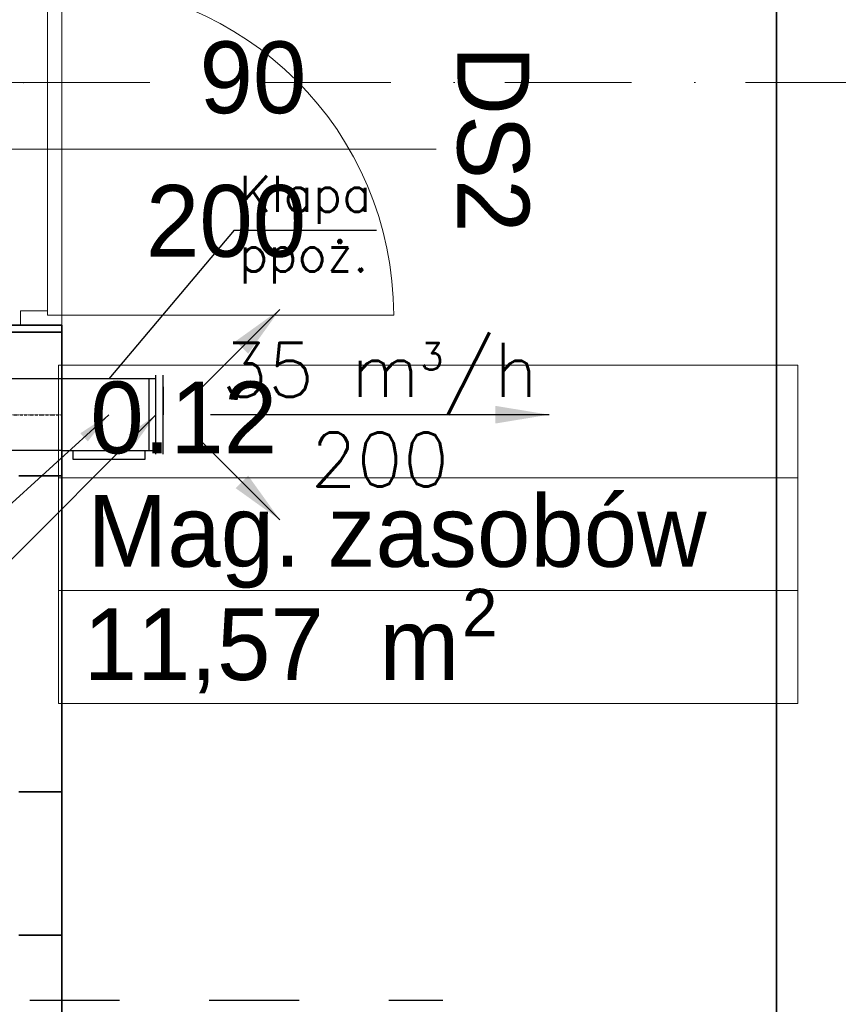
# Model space of a CAD drawing. Header units: millimetres. Extents: x -8078 to 234695, y -4319 to 602442.
# Tile 122 of 152: x 80563 to 82842, y 285096 to 287839. Entities that reach past the tile are written whole.
import ezdxf

# ---------------------------------------------------------------- set-up
doc = ezdxf.new("R2010")
doc.units = ezdxf.units.MM
doc.header["$MEASUREMENT"] = 0
for name, pattern in [('DASHDOT', [1, 0.5, -0.25, 0, -0.25]), ('Dashed2cust', [50, 25, -25]), ('Kropki i Kreski', [6.702778, 3.527778, -1.763889, 0, -1.411111])]:
    doc.linetypes.add(name, pattern=pattern)
for name, color, linetype in [('#IS_wentylacja_opisy_bud', 7, 'Continuous'), ('#podkład', 252, 'Continuous'), ('- strefy pomieszczeń', 7, 'Continuous'), ('Drzwi Archicad', 7, 'Continuous'), ('FLUID-N6', 7, 'Continuous'), ('FLUID-N6-150-ARRGR', 7, 'Continuous'), ('FLUID-N6-150-NUM', 7, 'Continuous'), ('FLUID-N6-SYM', 7, 'Continuous'), ('Konstrukcja - Siatka mod', 7, 'Continuous'), ('Konstrukcja - Ściany zewnętrzne', 7, 'Continuous'), ('Znaczniki drzwi Archicada', 7, 'Continuous')]:
    doc.layers.add(name, color=color, linetype=linetype)
doc.styles.add('FDBES', font='simplex.shx')
doc.styles.add('MtXpl_Arial', font='txt', dxfattribs={"height": 0.2})
doc.styles.add('MtXpl_Arial1', font='txt', dxfattribs={"height": 0.2})
doc.dimstyles.new('FDBES', dxfattribs={"dimscale": 50, "dimtxt": 4, "dimasz": 2.5, "dimexe": 0.8, "dimexo": 2, "dimgap": 1, "dimtad": 1, "dimdsep": 46, "dimtxsty": 'FDBES', "dimcen": 2.5, "dimclrd": 4, "dimclre": 5, "dimadec": 0, "dimazin": 0, "dimtfac": 1, "dimtmove": 0, "dimatfit": 3, "dimfxl": 1, "dimarcsym": 0})

# ---------------------------------------------------------------- blocks, each defined once
blk = doc.blocks.new('UHYGFFFF')
at = {"layer": '- strefy pomieszczeń', "color": 252, "linetype": 'Continuous', "lineweight": 13, "ltscale": 100}
for p, q in [((20278.2, 387395.7), (22337.4, 387395.7)), ((20278.2, 387081.4), (20278.2, 387395.7)), ((22337.4, 387395.7), (22337.4, 387081.4)), ((22337.4, 387081.4), (20278.2, 387081.4)), ((20278.2, 387081.4), (22337.4, 387081.4)), ((20278.2, 386767.1), (20278.2, 387081.4)), ((22337.4, 387081.4), (22337.4, 386767.1)), ((22337.4, 386767.1), (20278.2, 386767.1)), ((20278.2, 386767.1), (22337.4, 386767.1)), ((20278.2, 386452.8), (20278.2, 386767.1)), ((22337.4, 386767.1), (22337.4, 386452.8)), ((22337.4, 386452.8), (20278.2, 386452.8))]:
    blk.add_line(p, q, dxfattribs=at)
at = {"color": 252, "linetype": 'Continuous', "lineweight": 35, "ltscale": 100}
for p, q in [((19937.5, 387506.9), (20287.5, 387506.9)), ((20287.5, 387486.9), (20287.5, 387506.9)), ((20287.5, 386206.9), (20287.5, 387086.9)), ((20287.5, 384926.9), (20287.5, 385806.9))]:
    blk.add_line(p, q, dxfattribs=at)
at = {"layer": 'Drzwi Archicad', "color": 252, "linetype": 'Continuous', "lineweight": 13, "ltscale": 100}
for p, q in [((20247.5, 387534.9), (20247.5, 388458.9)), ((20287.5, 388458.9), (20287.5, 387534.9)), ((20247.5, 387546.9), (20172.5, 387546.9)), ((20172.5, 387546.9), (20172.5, 387506.9)), ((20247.5, 387534.9), (20247.5, 387546.9)), ((20287.5, 387534.9), (20247.5, 387534.9)), ((20287.5, 387534.9), (20247.5, 387534.9)), ((20287.5, 387534.9), (21211.5, 387534.9)), ((20287.5, 387506.9), (20287.5, 387534.9)), ((20172.5, 387506.9), (20287.5, 387506.9))]:
    blk.add_line(p, q, dxfattribs=at)
at = {"layer": 'Drzwi Archicad', "color": 252, "linetype": 'Continuous', "lineweight": 35, "ltscale": 100}
for p, q in [((20172.5, 387506.9), (19937.5, 387506.9)), ((20287.5, 387506.9), (20172.5, 387506.9)), ((20287.5, 387506.9), (20172.5, 387506.9))]:
    blk.add_line(p, q, dxfattribs=at)
at = {"layer": 'Drzwi Archicad', "color": 252, "linetype": 'Continuous', "lineweight": 13, "ltscale": 100}
blk.add_arc((20287.5, 387534.9), 924, 0, 90, dxfattribs=at)
at = {"layer": 'Konstrukcja - Siatka mod', "color": 252, "linetype": 'Kropki i Kreski', "lineweight": 13, "ltscale": 100}
for q in [(19180, 388182.6), (49624.6, 388182.6)]:
    blk.add_line((20180, 388182.6), q, dxfattribs=at)
blk.add_point((20180, 388182.6), dxfattribs=at)
blk.add_point((20180, 388182.6), dxfattribs=at)
at = {"layer": 'Konstrukcja - Ściany zewnętrzne', "color": 252, "linetype": 'Continuous', "lineweight": 35, "ltscale": 100}
for p, q in [((22277.6, 389247.6), (22277.6, 383232.6)), ((19937.5, 387486.9), (20287.5, 387486.9)), ((20287.5, 387086.9), (20287.5, 387486.9)), ((20287.5, 387086.9), (20167.5, 387086.9)), ((20287.5, 386206.9), (20167.5, 386206.9)), ((20287.5, 385806.9), (20287.5, 386206.9)), ((20287.5, 385806.9), (20167.5, 385806.9))]:
    blk.add_line(p, q, dxfattribs=at)
at = {"layer": 'Znaczniki drzwi Archicada', "color": 252, "linetype": 'Continuous', "lineweight": 13, "ltscale": 100}
blk.add_line((21330.3, 387996.9), (19337.5, 387996.9), dxfattribs=at)
at = {"layer": '- strefy pomieszczeń', "color": 252, "linetype": 'Continuous', "lineweight": 13}
for s, height, style, p in [('0.12', 200, 'MtXpl_Arial', (20366.6, 387149.6)), ('Mag. zasobów', 200, 'MtXpl_Arial1', (20358.4, 386833.5)), ('2', 132, 'MtXpl_Arial', (21402.2, 386640.1)), ('11,57', 200, 'MtXpl_Arial', (20347.8, 386518.1)), (' m', 200, 'MtXpl_Arial', (21097.4, 386518.1))]:
    blk.add_text(s, height=height, dxfattribs=dict(at, style=style)).set_placement(p)
at = {"layer": 'Znaczniki drzwi Archicada', "color": 252, "linetype": 'Continuous', "lineweight": 35, "style": 'MtXpl_Arial'}
for s, rotation, p in [('90', 0, (20670.8, 388097.3)), ('DS2', 270, (21389.2, 388285.3)), ('200', 0, (20521.6, 387697.3))]:
    blk.add_text(s, height=200, rotation=rotation, dxfattribs=at).set_placement(p)
blk = doc.blocks.new('*U56338')
at = {"color": 14, "linetype": 'Continuous', "lineweight": -2}
for p, q in [((-255, 100), (-255, 98.1)), ((-255, 98.1), (-255, 0)), ((255, 98.1), (255, 100)), ((255, 0), (255, 98.1)), ((-255, 0), (-255, -98.1)), ((255, -98.1), (255, 0)), ((-255, -98.1), (-255, -100)), ((255, -100), (255, -98.1))]:
    blk.add_line(p, q, dxfattribs=at)
at = {"color": 0, "linetype": 'ByBlock', "lineweight": -2}
for p, q in [((255, 100), (-255, 100)), ((255, -100), (-255, -100))]:
    blk.add_line(p, q, dxfattribs=at)
at = {"layer": 'FLUID-N6-SYM', "color": 2, "linetype": 'DASHDOT', "lineweight": -3}
for p, q in [((-255, 0), (-235, 0)), ((-235, 0), (255, 0))]:
    blk.add_line(p, q, dxfattribs=at)
blk = doc.blocks.new('*U56341')
at = {"color": 14, "linetype": 'Continuous', "lineweight": -2}
for p, q in [((-131, 0, -98.1), (-131, 0, 98.1)), ((-131, 0, 98.1), (-131, 0, 100)), ((-131, 0, -100), (-131, 0, -98.1)), ((131, 0, 98.1), (131, 0, -98.1)), ((131, 0, 100), (131, 0, 98.1)), ((131, 0, -98.1), (131, 0, -100))]:
    blk.add_line(p, q, dxfattribs=at)
at = {"color": 0, "linetype": 'ByBlock', "lineweight": -2}
for p, q in [((131, 0, -100), (-131, 0, -100)), ((-131, 0, 100), (-100, 0, 100)), ((-100, 0, 125), (-100, 0, 100)), ((100, 0, 125), (-100, 0, 125)), ((-100, 0, 100), (100, 0, 100)), ((100, 0, 100), (131, 0, 100)), ((100, 0, 100), (100, 0, 125))]:
    blk.add_line(p, q, dxfattribs=at)
blk = doc.blocks.new('*U56342')
at = {"color": 14, "linetype": 'Continuous', "lineweight": -2}
blk.add_line((-110, 0, 20), (110, 0, 20), dxfattribs=at)
at = {"color": 0, "linetype": 'ByBlock', "lineweight": -2}
for p, q in [((-110, 0), (-100, 0)), ((-100, 0), (100, 0)), ((100, 0, -20), (-100, 0, -20)), ((-100, 0, -20), (-100, 0, 0)), ((100, 0, 0), (100, 0, -20)), ((100, 0), (110, 0))]:
    blk.add_line(p, q, dxfattribs=at)
at = {"color": 3, "linetype": 'Continuous', "lineweight": -3}
for p in [(-77.8, 0, 20), (77.8, 0, 20)]:
    blk.add_line(p, (0, 0, 20), dxfattribs=at)
blk = doc.blocks.new('*U56256')
at = {"color": 7, "lineweight": -2, "insert": (471.4, 0), "char_height": 150, "attachment_point": 5, "style": 'FDBES'}
blk.add_mtext('35 m{\\A2;\\H0.5x;3}/h\\P200', dxfattribs=at)
at = {"color": 5, "lineweight": -2}
blk.add_leader([(942.9, 0), (0, 0)], dimstyle='FDBES', override={"dimscale": 60, "dimclrd": 5}, dxfattribs=at)
blk = doc.blocks.new('*U56257')
at = {"color": 5, "lineweight": -2}
blk.add_leader([(222.7, 222.7), (0, 0)], dimstyle='FDBES', override={"dimscale": 60, "dimclrd": 5}, dxfattribs=at)
blk = doc.blocks.new('*U56258')
at = {"color": 5, "lineweight": -2}
blk.add_leader([(222.7, -222.7), (0, 0)], dimstyle='FDBES', override={"dimscale": 60, "dimclrd": 5}, dxfattribs=at)
blk = doc.blocks.new('*U56327')
at = {"color": 7, "lineweight": -2}
blk.add_line((-1118.3, -1018.6), (-1824, -1018.6), dxfattribs=at)
at = {"color": 0, "lineweight": -2, "insert": (-1471.2, -1018.6), "char_height": 150, "attachment_point": 5, "style": 'FDBES'}
blk.add_mtext('N6-3\\P ', dxfattribs=at)
at = {"color": 7, "lineweight": -2}
blk.add_leader([(0, 0), (-1118.3, -1018.6)], dimstyle='FDBES', override={"dimscale": 37.5, "dimclrd": 7, "dimclre": 7}, dxfattribs=at)
blk = doc.blocks.new('*U56328')
at = {"color": 7, "lineweight": -2}
blk.add_line((-1245.7, -1248.6), (-1958.6, -1248.6), dxfattribs=at)
at = {"color": 0, "lineweight": -2, "insert": (-1602.2, -1248.6), "char_height": 150, "attachment_point": 5, "style": 'FDBES'}
blk.add_mtext('N6-4\\P ', dxfattribs=at)
at = {"color": 7, "lineweight": -2}
blk.add_leader([(0, 0), (-1245.7, -1248.6)], dimstyle='FDBES', override={"dimscale": 37.5, "dimclrd": 7, "dimclre": 7}, dxfattribs=at)

msp = doc.modelspace()

# ---------------------------------------------------------------- linework, layer by layer
at = {"color": 7, "lineweight": -2}
for q in [(80811.2, 286838.6), (81556.4, 287252.7)]:
    msp.add_line((81160, 287252.7), q, dxfattribs=at)
at = {"color": 7, "linetype": 'Dashed2cust', "lineweight": -2, "ltscale": 10}
msp.add_lwpolyline([(80090.7, 285107), (81740.7, 285107)], dxfattribs=at)

# ---------------------------------------------------------------- block references
at = {"layer": '#podkład'}
msp.add_blockref('UHYGFFFF', (60392.7, -100518.7), dxfattribs=at)
at = {"layer": 'FLUID-N6', "color": 1, "linetype": 'Continuous', "lineweight": -2, "rotation": 360}
msp.add_blockref('*U56338', (80425.2, 286738.6, 1384), dxfattribs=at)
at = {"layer": 'FLUID-N6', "color": 1, "linetype": 'Continuous', "lineweight": -2, "extrusion": (0, -1, -1.83697e-16)}
msp.add_blockref('*U56341', (80811.2, 1384, -286738.6), dxfattribs=at)
at = {"layer": 'FLUID-N6', "color": 1, "linetype": 'Continuous', "lineweight": -2, "extrusion": (1, -6.12323e-17, -1.12482e-32)}
msp.add_blockref('*U56342', (286738.6, 1384, 80942.2), dxfattribs=at)
at = {"layer": 'FLUID-N6-150-ARRGR', "color": 7, "lineweight": -2}
for name, p in [('*U56257', (81064.9, 286809.3, 1384)), ('*U56256', (81094.2, 286738.6, 1384)), ('*U56258', (81064.9, 286667.9, 1384))]:
    msp.add_blockref(name, p, dxfattribs=at)
at = {"layer": 'FLUID-N6-150-NUM', "linetype": 'ByBlock', "lineweight": -2}
for name, p in [('*U56328', (80942.2, 286738.6, 1384)), ('*U56327', (80811.2, 286738.6, 1384))]:
    msp.add_blockref(name, p, dxfattribs=at)

# ---------------------------------------------------------------- texts
at = {"layer": '#IS_wentylacja_opisy_bud', "color": 7, "lineweight": 35, "insert": (81173.6, 287404.1), "char_height": 100, "width": 1327, "attachment_point": 1, "rotation": 0}
msp.add_mtext('\\pxql;\\Fromans.shx;Klapa \\Pppo\\Fromans.shx|c238;ż.', dxfattribs=at)

doc.saveas('drawing.dxf')
